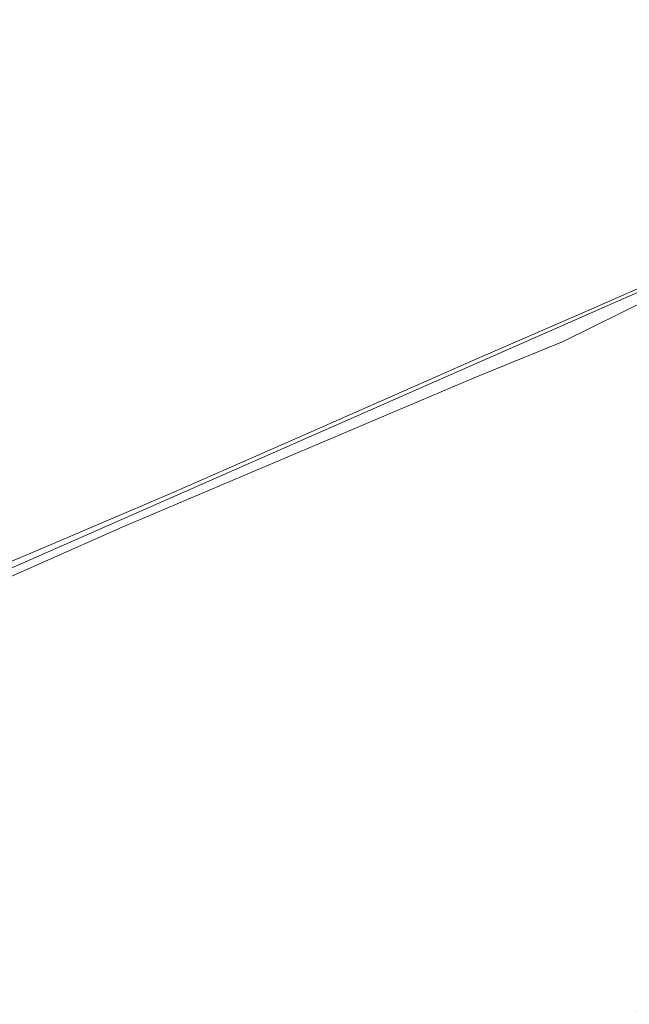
# Model space of a CAD drawing. Header units: millimetres. Extents: x 162876 to 168130, y 402614 to 405602.
# Tile 85 of 256: x 164859 to 164979, y 403694 to 403888. Entities that reach past the tile are written whole.
import ezdxf

# ---------------------------------------------------------------- set-up
doc = ezdxf.new("R2010")
doc.units = ezdxf.units.MM
for name, color, linetype, lineweight in [('X-CA190022.004-UO-BGT_Ondergrond$0$GE_471_BTDBouwland_Vlak_GEM', 253, 'Continuous', 9), ('X-CA190022.004-UO-BGT_Ondergrond$0$GE_523_WTDGreppel_drogesloot_Vlak_GEM', 253, 'Continuous', 9), ('X-CA190022.004-UO-KAD_Percelen$0$B-WE-KG-GRENS_PERCEEL-GV', 150, 'Continuous', 9)]:
    doc.layers.add(name, color=color, linetype=linetype, lineweight=lineweight)

msp = doc.modelspace()

# ---------------------------------------------------------------- linework, layer by layer
at = {"layer": 'X-CA190022.004-UO-BGT_Ondergrond$0$GE_471_BTDBouwland_Vlak_GEM', "flags": 128}
msp.add_lwpolyline([(164738.704, 403657.589), (164711.189, 403695.297), (164700.071, 403709.885), (164705.311, 403712.14), (164729.188, 403722.81), (164751.031, 403732.217), (164802.784, 403755.154), (164829.875, 403766.439), (164878.823, 403788.179), (164948.181, 403817.596), (164965.731, 403824.743), (164983.029, 403833.337), (165017.767, 403848.248), (165031.215, 403854.463), (165047.309, 403861.528), (165063.621, 403868.179), (165079.68, 403875.528), (165094.666, 403882.192), (165110.196, 403889.425)], dxfattribs=at)
at = {"layer": 'X-CA190022.004-UO-BGT_Ondergrond$0$GE_523_WTDGreppel_drogesloot_Vlak_GEM', "flags": 128}
for points in [[(164822.707, 403767.154), (164860.827, 403783.052), (164888.592, 403794.866), (164915.513, 403806.69), (164948.883, 403821.425), (164969.201, 403830.193), (164987.999, 403838.532), (165013.891, 403849.862), (165042.042, 403862.387), (165067.44, 403874.235), (165092.929, 403884.932), (165106.17, 403890.969)], [(165063.621, 403868.179), (165047.309, 403861.528), (165031.215, 403854.463), (165017.767, 403848.248), (164983.029, 403833.337), (164965.731, 403824.743), (164948.181, 403817.596), (164878.823, 403788.179), (164829.875, 403766.439), (164802.784, 403755.154), (164751.031, 403732.217), (164729.188, 403722.81), (164705.311, 403712.14), (164700.071, 403709.885), (164711.189, 403695.297), (164738.704, 403657.589)]]:
    msp.add_lwpolyline(points, dxfattribs=at)
at = {"layer": 'X-CA190022.004-UO-KAD_Percelen$0$B-WE-KG-GRENS_PERCEEL-GV', "flags": 128}
for points in [[(164699.024, 403854.342), (164728.262, 403808.118), (164663.685, 403758.357), (164699.405, 403710.75), (165013.384, 403848.933), (164989.098, 403903.524), (165038.988, 403926.972), (164915.238, 403980.011), (164896.593, 403988.653), (164799.251, 403922.478)], [(165112.96, 403892.75), (165013.384, 403848.933), (164699.405, 403710.75), (164782.888, 403598.044), (164827.139, 403618.955), (164891.876, 403652.217), (165174.211, 403781.023), (165147.929, 403847.659), (165142.318, 403859.073), (165133.014, 403872.153), (165124.362, 403881.795), (165115.178, 403891.433)]]:
    msp.add_lwpolyline(points, close=True, dxfattribs=at)

doc.saveas('drawing.dxf')
